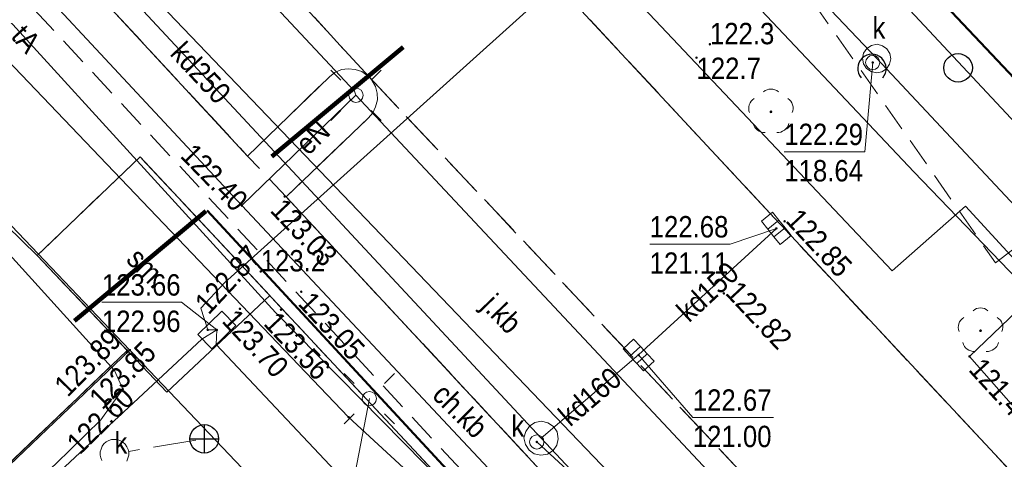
# Model space of a CAD drawing. Header units: metres. Extents: x 0 to 6446955, y 0 to 5658558.
# Tile 75 of 188: x 6440953 to 6440987, y 5654776 to 5654791. Entities that reach past the tile are written whole.
import ezdxf
from ezdxf.enums import TextEntityAlignment as Align

# ---------------------------------------------------------------- set-up
doc = ezdxf.new("R2010")
doc.units = ezdxf.units.M
doc.header["$MEASUREMENT"] = 0
for name, pattern in [('1.0_0.5', [1.5, 1, -0.5]), ('1.5_0.5', [2, 1.5, -0.5]), ('2', [0.9, 0.6, -0.3]), ('219-500', [0]), ('PRZER3-1', [4, 3, -1])]:
    doc.linetypes.add(name, pattern=pattern)
doc.layers.get('0').update_dxf_attribs({"color": 2, "linetype": 'CONTINUOUS', "lineweight": 5})
for name, color, linetype in [('203-punkt graniczny', 7, 'CONTINUOUS'), ('217-kontur klasyfikacyjny', 7, 'CONTINUOUS'), ('218-kontur użytku gruntowego', 7, 'CONTINUOUS'), ('219-działka ewidencyjna', 7, 'CONTINUOUS'), ('chodnik', 7, 'CONTINUOUS'), ('chodnik-Atr17', 7, 'CONTINUOUS'), ('drzewo liściaste', 7, 'CONTINUOUS'), ('jezdnia', 7, 'CONTINUOUS'), ('jezdnia-Atr17', 7, 'CONTINUOUS'), ('komora podziemna', 7, 'CONTINUOUS'), ('kratka ściekowa', 7, 'CONTINUOUS'), ('krawężnik', 7, 'CONTINUOUS'), ('latarnia', 7, 'CONTINUOUS'), ('pikieta naturalna', 7, 'CONTINUOUS'), ('pikieta naturalna-Atr2', 7, 'CONTINUOUS'), ('pikieta sztuczna', 7, 'CONTINUOUS'), ('pikieta sztuczna-Atr2', 7, 'CONTINUOUS'), ('przewód ciepłowniczy', 7, 'CONTINUOUS'), ('przewód elektroenergetyczny podziemny', 7, 'CONTINUOUS'), ('przewód elektroenergetyczny podziemny-Atr1', 7, 'CONTINUOUS'), ('przewód kanalizacyjny', 7, 'CONTINUOUS'), ('przewód kanalizacyjny - ob. projektowany', 7, 'CONTINUOUS'), ('przewód kanalizacyjny-Atr1', 7, 'CONTINUOUS'), ('przewód telekomunikacyjny podziemny', 7, 'CONTINUOUS'), ('przewód telekomunikacyjny podziemny-Atr1', 7, 'CONTINUOUS'), ('przewód wodociągowy', 7, 'CONTINUOUS'), ('rzedna', 7, 'CONTINUOUS'), ('rzedna-Atr2', 7, 'CONTINUOUS'), ('rzedna-Atr3', 7, 'CONTINUOUS'), ('studnia kanalizacyjna - ob. projektowany', 7, 'CONTINUOUS'), ('studnia kanalizacyjna - ob. projektowany-Atr17', 7, 'CONTINUOUS'), ('wylot kanału - ob. projektowany', 7, 'CONTINUOUS'), ('właz do komory lub kanału - okrągły', 7, 'CONTINUOUS'), ('właz do komory lub kanału - okrągły-Atr17', 7, 'CONTINUOUS'), ('zadrzewienie  zakrzewienie', 7, 'CONTINUOUS'), ('Zakres', 7, 'CONTINUOUS')]:
    doc.layers.add(name, color=color, linetype=linetype)
doc.layers.add('z - kartowanie', color=1, linetype='CONTINUOUS', lineweight=5)
doc.layers.add('z - MPZT', color=121, linetype='PRZER3-1', lineweight=18)
doc.styles.add('MapaZas', font='geodezja.shx', dxfattribs={"width": 0.9})

# ---------------------------------------------------------------- blocks, each defined once
blk = doc.blocks.new('203')
at = {"linetype": 'Continuous', "lineweight": 0}
h = blk.add_hatch(color=0, dxfattribs=at)
edge = h.paths.add_edge_path()
edge.add_arc((0, 0), 0.045, 0, 360)
blk = doc.blocks.new('PW01')
at = {"linetype": 'Continuous', "lineweight": 13}
h = blk.add_hatch(color=0, dxfattribs=at)
edge = h.paths.add_edge_path()
edge.add_arc((0, 0), 0.045, 0, 360)
blk = doc.blocks.new('SM01')
at = {"color": 0, "linetype": 'Continuous', "lineweight": 13}
for p, q in [((-0.53, 0.531), (-0.883, 0.884)), ((0.531, 0.531), (0.884, 0.884)), ((-0.53, -0.53), (-0.883, -0.883)), ((0.531, -0.53), (0.884, -0.883))]:
    blk.add_line(p, q, dxfattribs=at)
blk.add_circle((0, 0), 0.25, dxfattribs=at)
blk = doc.blocks.new('OTZK')
at = {"color": 0, "linetype": 'Continuous'}
for centre in [(-1.501, 1.501), (1.499, -1.499)]:
    blk.add_circle(centre, 0.5, dxfattribs=at)
for centre in [(1.478, 1.476), (-1.522, -1.524)]:
    blk.add_arc(centre, 0.5, 318.85, 221.162, dxfattribs=at)
blk = doc.blocks.new('OP021')
at = {"linetype": 'Continuous', "lineweight": 13}
h = blk.add_hatch(color=0, dxfattribs=at)
edge = h.paths.add_edge_path()
edge.add_arc((0, 0), 0.05, 0, 360)
at = {"color": 0, "linetype": 'Continuous', "lineweight": 13}
for centre, start, end in [((0, 0.4), 49.272, 130.728), ((-0.38, 0.124), 121.308, 202.548), ((0.38, 0.124), 337.452, 58.692), ((-0.235, -0.324), 193.221, 274.871), ((0.235, -0.324), 265.129, 346.779)]:
    blk.add_arc(centre, 0.4, start, end, dxfattribs=at)
blk = doc.blocks.new('US05')
at = {"color": 0, "linetype": 'Continuous', "lineweight": 13}
for p, q in [((-0.525, -0.25), (-0.525, 0.25)), ((-0.525, 0.25), (-0.175, 0.25)), ((-0.175, -0.25), (-0.175, 0.25)), ((-0.175, 0.25), (0.175, 0.25)), ((0.175, -0.25), (0.175, 0.25)), ((0.175, 0.25), (0.525, 0.25)), ((0.525, -0.25), (0.525, 0.25)), ((-0.525, -0.25), (-0.175, -0.25)), ((-0.175, -0.25), (0.175, -0.25)), ((0.175, -0.25), (0.525, -0.25))]:
    blk.add_line(p, q, dxfattribs=at)
blk = doc.blocks.new('US22')
at = {"color": 0, "linetype": 'Continuous', "lineweight": 13}
blk.add_circle((0, 0), 0.25, dxfattribs=at)
blk = doc.blocks.new('SUKE')
at = {"color": 0, "linetype": 'Continuous'}
for p, q in [((0, 0.5), (0, -0.5)), ((-0.5, 0), (0.5, 0))]:
    blk.add_line(p, q, dxfattribs=at)
blk.add_circle((-0.001, -0.001), 0.5, dxfattribs=at)

msp = doc.modelspace()

# ---------------------------------------------------------------- linework, layer by layer
at = {"layer": '217-kontur klasyfikacyjny', "color": 3, "linetype": 'Continuous', "lineweight": 13}
msp.add_lwpolyline([(6440965.361, 5654812.715), (6441010.23, 5654765.19)], dxfattribs=at)
at = {"layer": '218-kontur użytku gruntowego', "color": 3, "linetype": 'Continuous', "lineweight": 13}
for points in [[(6441010.23, 5654765.19), (6440965.361, 5654812.715)], [(6440965.361, 5654812.715), (6441010.23, 5654765.19)], [(6440956.42, 5654779.78), (6440916.856, 5654741.969)], [(6440916.856, 5654741.969), (6440956.42, 5654779.78)]]:
    msp.add_lwpolyline(points, dxfattribs=at)
at = {"layer": '218-kontur użytku gruntowego', "color": 3, "linetype": 'Continuous', "lineweight": 13, "flags": 128}
for points in [[(6440964.09, 5654777.43), (6440951.87, 5654790.22)], [(6440951.87, 5654790.22), (6440964.09, 5654777.43)], [(6440956.42, 5654779.78), (6440979.36, 5654755.67)], [(6440979.36, 5654755.67), (6440956.42, 5654779.78)], [(6440975.96, 5654766.48), (6440964.09, 5654777.43)], [(6440964.09, 5654777.43), (6440975.96, 5654766.48)]]:
    msp.add_lwpolyline(points, dxfattribs=at)
at = {"layer": '219-działka ewidencyjna', "color": 3, "linetype": '219-500', "lineweight": 13}
for points in [[(6441113.27, 5654656.02), (6440965.361, 5654812.714)], [(6440950.563, 5654799.146), (6440979.07, 5654769.37)], [(6440916.856, 5654741.969), (6440956.42, 5654779.78)]]:
    msp.add_lwpolyline(points, dxfattribs=at)
at = {"layer": '219-działka ewidencyjna', "color": 3, "linetype": '219-500', "lineweight": 13, "flags": 128}
for points in [[(6440964.09, 5654777.43), (6440951.87, 5654790.22)], [(6440949.04, 5654787.52), (6440956.42, 5654779.78)], [(6440979.36, 5654755.67), (6440956.42, 5654779.78)], [(6440975.96, 5654766.48), (6440964.09, 5654777.43)]]:
    msp.add_lwpolyline(points, dxfattribs=at)
at = {"layer": 'chodnik', "color": 7, "linetype": '1.0_0.5', "lineweight": 13, "flags": 128}
msp.add_lwpolyline([(6440980.53, 5654762.09), (6440987.28, 5654754.96), (6440987.44, 5654755.1), (6440987.65, 5654755.28), (6440987.85, 5654755.46), (6440988.04, 5654755.64), (6440988.23, 5654755.83), (6440988.42, 5654756.02), (6440988.61, 5654756.22), (6440988.69, 5654756.31), (6440981.97, 5654763.41), (6440979.17, 5654766.58), (6440961.9, 5654785.16), (6440960.55, 5654786.59), (6440955.77, 5654791.75), (6440951.12, 5654796.56), (6440949.8, 5654795.26)], close=True, dxfattribs=at)
at = {"layer": 'jezdnia', "color": 7, "linetype": '1.5_0.5', "lineweight": 13}
for points in [[(6441108.04, 5654645.68), (6441101.99, 5654652.14), (6441088.28, 5654667.32), (6441069.91, 5654686.77), (6441069.5, 5654687.22), (6441045.72, 5654712.8), (6441044.23, 5654714.4), (6441037.02, 5654722.12), (6441014.05, 5654746.81), (6441013.69, 5654747.24), (6440979.44, 5654783.96), (6440979.03, 5654784.41), (6440958.525, 5654806.447)], [(6440953.435, 5654801.78), (6440964.82, 5654789.35), (6440983.59, 5654769.41), (6440986.02, 5654766.81), (6440986.68, 5654766.1), (6440989.64, 5654762.78), (6440998.11, 5654753.44), (6441004.18, 5654747.07), (6441022.71, 5654727.16), (6441022.79, 5654727.07), (6441022.86, 5654726.99), (6441023.7, 5654726.09), (6441028.12, 5654721.42), (6441028.19, 5654721.35), (6441028.28, 5654721.25), (6441028.36, 5654721.16), (6441028.61, 5654720.89), (6441038.05, 5654710.82), (6441038.2, 5654710.67), (6441038.35, 5654710.5), (6441039.21, 5654709.5), (6441111.88, 5654631.28)], [(6440958.55, 5654794.4), (6440958.47, 5654794.31), (6440955.77, 5654791.75), (6440960.55, 5654786.59), (6440963.42, 5654789.37), (6440963.61, 5654789.52), (6440963.84, 5654789.62), (6440964.08, 5654789.65), (6440964.32, 5654789.63), (6440964.55, 5654789.55), (6440964.82, 5654789.35), (6440953.435, 5654801.78)], [(6440976.98, 5654764.93), (6440956.78, 5654786.56), (6440953.17, 5654783.1), (6440956.33, 5654779.77), (6440949.03, 5654772.79)], [(6440927.47, 5654752.22), (6440932.21, 5654756.9), (6440935.64, 5654760), (6440949.03, 5654772.79), (6440956.33, 5654779.77), (6440953.17, 5654783.1), (6440952.1, 5654784.15), (6440922.97, 5654756.33), (6440912.694, 5654746.515)]]:
    msp.add_lwpolyline(points, dxfattribs=at)
at = {"layer": 'jezdnia', "color": 7, "linetype": '1.5_0.5', "lineweight": 13, "flags": 128}
msp.add_lwpolyline([(6440983.59, 5654769.41), (6440964.82, 5654789.35), (6440964.91, 5654789.25), (6440965.03, 5654789.03), (6440965.09, 5654788.8), (6440965.1, 5654788.56), (6440965.04, 5654788.32), (6440964.94, 5654788.11), (6440964.79, 5654787.93), (6440961.9, 5654785.16), (6440979.17, 5654766.58), (6440982.19, 5654769.45), (6440982.28, 5654769.53), (6440982.38, 5654769.6), (6440982.48, 5654769.64), (6440982.6, 5654769.69), (6440982.71, 5654769.72), (6440982.83, 5654769.73), (6440982.91, 5654769.73), (6440983.07, 5654769.7), (6440983.19, 5654769.67), (6440983.3, 5654769.63), (6440983.4, 5654769.57), (6440983.5, 5654769.49)], close=True, dxfattribs=at)
at = {"layer": 'komora podziemna', "color": 32, "linetype": 'Continuous', "lineweight": 13, "flags": 128}
for points in [[(6440983.11, 5654790), (6440983.06, 5654789.81), (6440982.95, 5654789.65), (6440982.79, 5654789.54), (6440982.6, 5654789.51), (6440982.41, 5654789.55), (6440982.25, 5654789.66), (6440982.15, 5654789.82), (6440982.11, 5654790.02), (6440982.15, 5654790.2), (6440982.26, 5654790.36), (6440982.43, 5654790.47), (6440982.62, 5654790.51), (6440982.81, 5654790.46), (6440982.96, 5654790.35), (6440983.07, 5654790.19)], [(6440971.27, 5654777.1), (6440971.4, 5654776.91), (6440971.44, 5654776.67), (6440971.39, 5654776.45), (6440971.26, 5654776.26), (6440971.06, 5654776.13), (6440970.83, 5654776.09), (6440970.6, 5654776.14), (6440970.42, 5654776.27), (6440970.29, 5654776.47), (6440970.24, 5654776.7), (6440970.3, 5654776.93), (6440970.43, 5654777.11), (6440970.62, 5654777.24), (6440970.86, 5654777.29), (6440971.08, 5654777.23)]]:
    msp.add_lwpolyline(points, close=True, dxfattribs=at)
at = {"layer": 'komora podziemna', "color": 30, "linetype": 'Continuous', "lineweight": 13, "flags": 128}
msp.add_lwpolyline([(6440959.65, 5654781.15), (6440960.14, 5654780.64), (6440959.29, 5654779.82), (6440958.8, 5654780.33)], close=True, dxfattribs=at)
at = {"layer": 'krawężnik', "color": 7, "linetype": 'Continuous', "lineweight": 13}
for points in [[(6440958.525, 5654806.447), (6440979.03, 5654784.41), (6440979.44, 5654783.96), (6441013.69, 5654747.24)], [(6440976.98, 5654764.93), (6440956.78, 5654786.56), (6440953.17, 5654783.1), (6440956.33, 5654779.77), (6440949.03, 5654772.79)]]:
    msp.add_lwpolyline(points, dxfattribs=at)
at = {"layer": 'krawężnik', "color": 7, "linetype": 'Continuous', "lineweight": 13, "flags": 128}
msp.add_lwpolyline([(6440955.77, 5654791.75), (6440960.55, 5654786.59), (6440963.42, 5654789.37), (6440963.61, 5654789.52), (6440963.84, 5654789.62), (6440964.08, 5654789.65), (6440964.32, 5654789.63), (6440964.55, 5654789.55), (6440964.82, 5654789.35), (6440964.91, 5654789.25), (6440965.03, 5654789.03), (6440965.09, 5654788.8), (6440965.1, 5654788.56), (6440965.04, 5654788.32), (6440964.94, 5654788.11), (6440964.79, 5654787.93), (6440961.9, 5654785.16), (6440979.17, 5654766.58)], dxfattribs=at)
at = {"layer": 'przewód ciepłowniczy', "color": 212, "linetype": 'Continuous', "lineweight": 13}
msp.add_lwpolyline([(6440996.08, 5654767.94), (6440985.86, 5654779.56), (6440988.36, 5654781.95), (6440985.72, 5654784.83), (6440983.15, 5654782.56), (6440959.632, 5654807.461)], dxfattribs=at)
at = {"layer": 'przewód elektroenergetyczny podziemny', "color": 1, "linetype": 'Continuous', "lineweight": 13, "flags": 128}
for points in [[(6440965.45, 5654805.6), (6440983.91, 5654786.04), (6440989.99, 5654779.72), (6441019.91, 5654747.86), (6441045.24, 5654720.53), (6441049.34, 5654716.08), (6441050.1, 5654715.3), (6441064.73, 5654699.5), (6441069.69, 5654693.94), (6441105.43, 5654655.8)], [(6440960.35, 5654784.85), (6440964.35, 5654788.72)], [(6440964.35, 5654788.72), (6440983.82, 5654767.93), (6440983.87, 5654767.7)], [(6440980.28, 5654763.6), (6440960.35, 5654784.85)]]:
    msp.add_lwpolyline(points, dxfattribs=at)
at = {"layer": 'przewód elektroenergetyczny podziemny', "color": 1, "linetype": 'Continuous', "lineweight": 13}
for points in [[(6440952.783, 5654801.182), (6440964.3, 5654788.87), (6440964.35, 5654788.72)], [(6440960.35, 5654784.85), (6440948.662, 5654797.404)], [(6440944.064, 5654793.188), (6440946.33, 5654790.53), (6440947.53, 5654788.53), (6440951.18, 5654784.24), (6440955.88, 5654779.07), (6440956.17, 5654778.41), (6440955.4, 5654777.33), (6440953.83, 5654775.79), (6440948.55, 5654770.96), (6440943.25, 5654765.98), (6440935.85, 5654774.3)], [(6440964.82, 5654778.08), (6440964.08, 5654774.2), (6440979.27, 5654757.83), (6440981.21, 5654759.54), (6440984.23, 5654756.38), (6440975.58, 5654749.32), (6440972.87, 5654749.59), (6440969.15, 5654746.05), (6440955.95, 5654733.55), (6440942.52, 5654720.81), (6440939.159, 5654717.611)]]:
    msp.add_lwpolyline(points, dxfattribs=at)
at = {"layer": 'przewód kanalizacyjny', "color": 34, "linetype": 'Continuous', "lineweight": 13}
for points in [[(6440963.049, 5654810.595), (6440982.61, 5654790.01)], [(6440970.84, 5654776.69), (6440950.224, 5654798.836)]]:
    msp.add_lwpolyline(points, dxfattribs=at)
at = {"layer": 'przewód kanalizacyjny', "color": 34, "linetype": 'Continuous', "lineweight": 13, "flags": 128}
for points in [[(6441003.23, 5654767.99), (6440982.61, 5654790.01)], [(6440979.09, 5654784.05), (6440974.26, 5654779.61)], [(6440970.84, 5654776.69), (6440974.26, 5654779.61)], [(6441005.55, 5654739.63), (6440970.84, 5654776.69)]]:
    msp.add_lwpolyline(points, dxfattribs=at)
at = {"layer": 'przewód kanalizacyjny - ob. projektowany', "color": 34, "linetype": '1.5_0.5', "lineweight": 13, "flags": 128}
msp.add_lwpolyline([(6440958.73, 5654776.62), (6440956.38, 5654776.23)], dxfattribs=at)
at = {"layer": 'przewód telekomunikacyjny podziemny', "color": 30, "linetype": 'Continuous', "lineweight": 13}
for points in [[(6440963.968, 5654811.437), (6440976.44, 5654797.84), (6440976.62, 5654797.65), (6440976.45, 5654797.52), (6440972.18, 5654793.34), (6440959.74, 5654782.14), (6440958.91, 5654781.25), (6440959.15, 5654780.49), (6440959.47, 5654780.49)], [(6440947.572, 5654796.405), (6440961.53, 5654781.1), (6440977.2, 5654765.18), (6440977.71, 5654764.81)]]:
    msp.add_lwpolyline(points, dxfattribs=at)
at = {"layer": 'przewód telekomunikacyjny podziemny', "color": 30, "linetype": 'Continuous', "lineweight": 13, "flags": 128}
for points in [[(6440934.95, 5654757.81), (6440935.15, 5654758), (6440958.94, 5654780.16), (6440959.47, 5654780.49)], [(6440959.47, 5654780.49), (6440959.45, 5654779.98), (6440981.69, 5654756.36), (6440982.09, 5654756.26), (6440982.18, 5654755.84), (6440992.17, 5654745.23), (6440992.52, 5654745.06), (6440992.13, 5654744.58), (6440969.09, 5654721.86), (6440968.87, 5654721.65)]]:
    msp.add_lwpolyline(points, dxfattribs=at)
at = {"layer": 'przewód wodociągowy', "color": 5, "linetype": 'Continuous', "lineweight": 13}
msp.add_lwpolyline([(6440964.704, 5654812.113), (6441014.82, 5654758.5)], dxfattribs=at)
at = {"layer": 'rzedna-Atr2', "color": 7, "lineweight": 13, "flags": 128}
for points in [[(6440982.47, 5654789.87), (6440982.19, 5654786.74), (6440979.368, 5654786.74)], [(6440970.69, 5654776.56), (6440972.69, 5654774.71), (6440975.576, 5654774.71)]]:
    msp.add_lwpolyline(points, dxfattribs=at)
at = {"layer": 'rzedna-Atr2', "color": 34, "lineweight": 13, "flags": 128}
for points in [[(6440979.09, 5654784.05), (6440977.47, 5654783.5), (6440974.648, 5654783.5)], [(6440974.26, 5654779.61), (6440976.16, 5654777.42), (6440978.987, 5654777.42)]]:
    msp.add_lwpolyline(points, dxfattribs=at)
at = {"layer": 'rzedna-Atr2', "color": 30, "lineweight": 13, "flags": 128}
msp.add_lwpolyline([(6440959.47, 5654780.49), (6440958.23, 5654781.46), (6440955.44, 5654781.46)], dxfattribs=at)
at = {"layer": 'studnia kanalizacyjna - ob. projektowany', "color": 34, "linetype": 'Continuous', "lineweight": 13, "flags": 128}
msp.add_lwpolyline([(6440955.44, 5654775.91), (6440955.4, 5654776), (6440955.38, 5654776.1), (6440955.38, 5654776.21), (6440955.41, 5654776.31), (6440955.45, 5654776.41), (6440955.51, 5654776.49), (6440955.59, 5654776.56), (6440955.68, 5654776.61), (6440955.78, 5654776.64), (6440955.89, 5654776.65), (6440955.99, 5654776.64), (6440956.09, 5654776.6), (6440956.18, 5654776.55), (6440956.26, 5654776.48), (6440956.32, 5654776.39), (6440956.36, 5654776.3), (6440956.38, 5654776.2), (6440956.38, 5654776.09), (6440956.35, 5654775.99), (6440956.31, 5654775.89)], dxfattribs=at)
at = {"layer": 'z - kartowanie', "color": 18, "linetype": 'Continuous', "true_color": 0x000000}
msp.add_lwpolyline([(6440957.721, 5654778.305), (6440961.326, 5654781.692), (6440956.78, 5654786.56), (6440953.17, 5654783.1), (6440957.721, 5654778.305)], dxfattribs=at)
at = {"layer": 'z - MPZT', "linetype": 'Continuous', "lineweight": 50}
for points in [[(6440977.428, 5654799.93), (6441010.281, 5654765.126), (6441113.27, 5654656.02), (6441127.07, 5654641.38), (6441189.5, 5654575.13), (6441198.538, 5654584.478)], [(6441155.76, 5654512.154), (6441170.17, 5654526.9), (6441155.84, 5654540.84), (6441168.61, 5654553.86), (6441133.22, 5654592.61), (6441106.62, 5654620.73), (6441092.95, 5654635.37), (6441030.23, 5654702.09), (6441032.251, 5654703.98), (6441022.29, 5654714.63), (6441016.51, 5654720.91), (6440996.06, 5654744.3), (6440984.25, 5654757.15), (6440975.96, 5654766.48), (6440959.13, 5654784.684)]]:
    msp.add_lwpolyline(points, dxfattribs=at)
at = {"layer": 'zadrzewienie  zakrzewienie', "color": 7, "linetype": '1.0_0.5', "lineweight": 13, "flags": 128}
msp.add_lwpolyline([(6440986.78, 5654782.84), (6440998.86, 5654792.21), (6441001.07, 5654802.58), (6440999.27, 5654802.96), (6440997.25, 5654798.45), (6440987.97, 5654796.27), (6440980.03, 5654798.24), (6440977.38, 5654800.46), (6440975.62, 5654798.79)], close=True, dxfattribs=at)
at = {"layer": 'Zakres', "color": 6, "linetype": '2', "lineweight": 100, "ltscale": 10, "flags": 128}
msp.add_lwpolyline([(6441211.03, 5654460.14), (6441266.77, 5654512.35), (6441224.8, 5654559.63), (6441178.57, 5654603.37), (6440988.78, 5654809.39), (6440937.98, 5654767.06), (6441124.95, 5654563.86), (6441139.06, 5654527.87)], close=True, dxfattribs=at)

# ---------------------------------------------------------------- block references
at = {"layer": '203-punkt graniczny', "color": 3, "linetype": 'Continuous', "lineweight": 13}
for p in [(6440956.42, 5654779.78), (6440964.09, 5654777.43)]:
    msp.add_blockref('203', p, dxfattribs=at)
at = {"layer": 'drzewo liściaste', "color": 94, "linetype": 'Continuous', "lineweight": 13}
for p in [(6440978.9, 5654788.14), (6440986.25, 5654780.46)]:
    msp.add_blockref('OP021', p, dxfattribs=at)
at = {"layer": 'kratka ściekowa', "color": 34, "linetype": 'Continuous', "lineweight": 13}
for p, rotation in [((6440979.09, 5654784.05), 129.07), ((6440974.26, 5654779.61), 132.84)]:
    msp.add_blockref('US05', p, dxfattribs=dict(at, rotation=rotation))
at = {"layer": 'latarnia', "color": 7, "linetype": 'Continuous', "lineweight": 13}
for p in [(6440964.35, 5654788.72), (6440964.82, 5654778.08)]:
    msp.add_blockref('SM01', p, dxfattribs=at)
at = {"layer": 'pikieta naturalna', "color": 7, "linetype": 'Continuous', "lineweight": 13}
for p in [(6440976.76, 5654790.51), (6440976.29, 5654790.04), (6440961.01, 5654782.54)]:
    msp.add_blockref('PW01', p, dxfattribs=at)
at = {"layer": 'pikieta sztuczna', "color": 7, "linetype": 'Continuous', "lineweight": 13}
for p in [(6440961.85, 5654785.17), (6440979.38, 5654784.3), (6440977.25, 5654781.77), (6440960.28, 5654781.23), (6440956.32, 5654779.71), (6440956.33, 5654779.77)]:
    msp.add_blockref('PW01', p, dxfattribs=at)
at = {"layer": 'rzedna', "color": 34, "linetype": 'Continuous', "lineweight": 13}
for p in [(6440982.47, 5654789.87), (6440979.09, 5654784.05), (6440974.26, 5654779.61), (6440970.69, 5654776.56)]:
    msp.add_blockref('PW01', p, dxfattribs=at)
at = {"layer": 'rzedna', "color": 1, "linetype": 'Continuous', "lineweight": 13}
for p in [(6440960.35, 5654784.85), (6440956.17, 5654778.41)]:
    msp.add_blockref('PW01', p, dxfattribs=at)
at = {"layer": 'rzedna', "color": 30, "linetype": 'Continuous', "lineweight": 13}
for p in [(6440959.15, 5654780.49), (6440959.47, 5654780.49)]:
    msp.add_blockref('PW01', p, dxfattribs=at)
at = {"layer": 'rzedna', "color": 212, "linetype": 'Continuous', "lineweight": 13}
msp.add_blockref('PW01', (6440985.86, 5654779.56), dxfattribs=at)
at = {"layer": 'wylot kanału - ob. projektowany', "color": 34, "linetype": 'Continuous', "lineweight": 13}
msp.add_blockref('SUKE', (6440959.03, 5654776.67), dxfattribs=at)
at = {"layer": 'właz do komory lub kanału - okrągły', "color": 7, "linetype": 'Continuous', "lineweight": 13}
for p in [(6440982.47, 5654789.87), (6440970.69, 5654776.56)]:
    msp.add_blockref('US22', p, dxfattribs=at)
at = {"layer": 'z - kartowanie', "color": 7, "linetype": 'Continuous', "lineweight": 13}
for p in [(6440962.43, 5654781.83), (6440961.72, 5654781.2)]:
    msp.add_blockref('PW01', p, dxfattribs=at)
at = {"layer": 'zadrzewienie  zakrzewienie', "color": 7, "linetype": 'Continuous', "lineweight": 13}
msp.add_blockref('OTZK', (6440983.964, 5654791.182), dxfattribs=at)

# ---------------------------------------------------------------- texts
at = {"layer": 'chodnik-Atr17', "color": 7, "lineweight": 13, "style": 'MapaZas', "width": 0.9}
msp.add_text('ch.kb', height=0.75, rotation=315.278, dxfattribs=at).set_placement((6440966.98, 5654778.15))
at = {"layer": 'jezdnia-Atr17', "color": 7, "lineweight": 13, "style": 'MapaZas', "width": 0.9}
for s, p in [('sm.', (6440956.256, 5654782.92)), ('j.kb', (6440968.71, 5654781.3))]:
    msp.add_text(s, height=0.75, rotation=314.198, dxfattribs=at).set_placement(p)
at = {"layer": 'pikieta naturalna-Atr2', "color": 7, "lineweight": 13, "style": 'MapaZas', "width": 0.9}
for s, p in [('122.3', (6440976.76, 5654790.51)), ('123.2', (6440961.01, 5654782.54))]:
    msp.add_text(s, height=0.75, dxfattribs=at).set_placement(p)
msp.add_text('122.7', height=0.75, dxfattribs=at).set_placement((6440976.29, 5654790.04), align=Align.TOP_LEFT)
at = {"layer": 'pikieta sztuczna-Atr2', "color": 7, "lineweight": 13, "style": 'MapaZas', "width": 0.9}
msp.add_text('123.03', height=0.75, rotation=313.65, dxfattribs=at).set_placement((6440961.85, 5654785.17), align=Align.TOP_LEFT)
for s, rotation, p in [('122.85', 312.899, (6440979.38, 5654784.3)), ('122.82', 313.006, (6440977.27, 5654781.76)), ('123.70', 312.904, (6440959.617, 5654780.775)), ('123.89', 45.465, (6440954.24, 5654778.1)), ('123.85', 45.49, (6440955.46, 5654777.66))]:
    msp.add_text(s, height=0.75, rotation=rotation, dxfattribs=at).set_placement(p)
at = {"layer": 'przewód elektroenergetyczny podziemny-Atr1', "color": 1, "lineweight": 13, "style": 'MapaZas', "width": 0.9}
msp.add_text('eN', height=0.75, rotation=44.05, dxfattribs=at).set_placement((6440962.83, 5654787.25), align=Align.MIDDLE_CENTER)
at = {"layer": 'przewód kanalizacyjny-Atr1', "color": 34, "lineweight": 13, "style": 'MapaZas', "width": 0.9}
for s, rotation, p in [('kd250', 312.951, (6440958.91, 5654789.51)), ('kd150', 42.591, (6440976.68, 5654781.83)), ('kd160', 40.491, (6440972.55, 5654778.15))]:
    msp.add_text(s, height=0.75, rotation=rotation, dxfattribs=at).set_placement(p, align=Align.MIDDLE_CENTER)
at = {"layer": 'przewód telekomunikacyjny podziemny-Atr1', "color": 30, "lineweight": 13, "style": 'MapaZas', "width": 0.9}
msp.add_text('tA', height=0.75, rotation=312.363, dxfattribs=at).set_placement((6440952.78, 5654790.7), align=Align.MIDDLE_CENTER)
at = {"layer": 'rzedna-Atr2', "color": 7, "lineweight": 13, "style": 'MapaZas', "width": 0.9}
msp.add_text('122.29', height=0.75, dxfattribs=at).set_placement((6440979.368, 5654786.748), align=Align.BOTTOM_LEFT)
at = {"layer": 'rzedna-Atr2', "color": 1, "lineweight": 13, "style": 'MapaZas', "width": 0.9}
msp.add_text('122.40', height=0.75, rotation=314.21, dxfattribs=at).set_placement((6440960.35, 5654784.85), align=Align.MIDDLE_RIGHT)
at = {"layer": 'rzedna-Atr2', "color": 34, "lineweight": 13, "style": 'MapaZas', "width": 0.9}
for s, p in [('122.68', (6440974.648, 5654783.508)), ('122.67', (6440976.16, 5654777.428))]:
    msp.add_text(s, height=0.75, dxfattribs=at).set_placement(p, align=Align.BOTTOM_LEFT)
at = {"layer": 'rzedna-Atr2', "color": 30, "lineweight": 13, "style": 'MapaZas', "width": 0.9}
msp.add_text('122.87', height=0.75, rotation=46.998, dxfattribs=at).set_placement((6440958.91, 5654781.25), align=Align.MIDDLE_LEFT)
msp.add_text('123.66', height=0.75, dxfattribs=at).set_placement((6440955.44, 5654781.468), align=Align.BOTTOM_LEFT)
at = {"layer": 'rzedna-Atr2', "color": 212, "lineweight": 13, "style": 'MapaZas', "width": 0.9}
msp.add_text('121.47', height=0.75, rotation=312.366, dxfattribs=at).set_placement((6440985.8, 5654779.07))
at = {"layer": 'rzedna-Atr2', "color": 1, "lineweight": 13, "style": 'MapaZas', "width": 0.9}
msp.add_text('122.60', height=0.75, rotation=44.447, dxfattribs=at).set_placement((6440954.4, 5654776.35), align=Align.MIDDLE_LEFT)
at = {"layer": 'rzedna-Atr3', "color": 7, "lineweight": 13, "style": 'MapaZas', "width": 0.9}
msp.add_text('118.64', height=0.75, dxfattribs=at).set_placement((6440979.368, 5654785.473), align=Align.BOTTOM_LEFT)
at = {"layer": 'rzedna-Atr3', "color": 34, "lineweight": 13, "style": 'MapaZas', "width": 0.9}
for s, p in [('121.11', (6440974.648, 5654782.232)), ('121.00', (6440976.16, 5654776.152))]:
    msp.add_text(s, height=0.75, dxfattribs=at).set_placement(p, align=Align.BOTTOM_LEFT)
at = {"layer": 'rzedna-Atr3', "color": 30, "lineweight": 13, "style": 'MapaZas', "width": 0.9}
msp.add_text('122.96', height=0.75, dxfattribs=at).set_placement((6440955.44, 5654780.192), align=Align.BOTTOM_LEFT)
at = {"layer": 'studnia kanalizacyjna - ob. projektowany-Atr17', "color": 34, "lineweight": 13, "style": 'MapaZas', "width": 0.9}
msp.add_text('k', height=0.75, dxfattribs=at).set_placement((6440955.88, 5654776.15))
at = {"layer": 'właz do komory lub kanału - okrągły-Atr17', "color": 7, "lineweight": 13, "style": 'MapaZas', "width": 0.9}
for p in [(6440982.46, 5654790.71), (6440969.8, 5654776.74)]:
    msp.add_text('k', height=0.75, dxfattribs=at).set_placement(p)
at = {"layer": 'z - kartowanie', "color": 7, "lineweight": 13, "style": 'MapaZas', "width": 0.9}
for s, p in [('123.05', (6440962.285, 5654781.384)), ('123.56', (6440961.077, 5654780.683))]:
    msp.add_text(s, height=0.75, rotation=313.1235, dxfattribs=at).set_placement(p)

doc.saveas('drawing.dxf')
